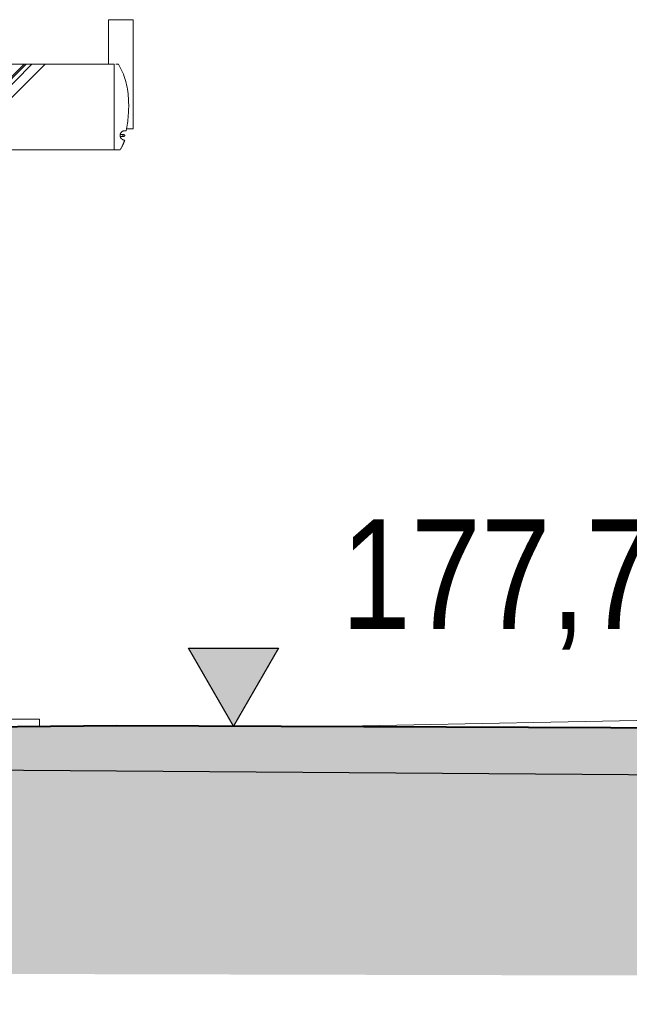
# Model space of a CAD drawing. Header units: metres. Extents: x 964 to 7125, y -212 to 9570.
# Tile 124 of 185: x 2099 to 2104, y 242 to 250. Entities that reach past the tile are written whole.
import ezdxf

# ---------------------------------------------------------------- set-up
doc = ezdxf.new("R2010")
doc.units = ezdxf.units.M
doc.linetypes.add('CIĄGłA', pattern=[0])
for name, color, linetype, lineweight in [('- AGP-1_OPISY', 7, 'Continuous', 13), ('a___wymiary', 9, 'Continuous', 18), ('AGP1_ELEWACJE', 7, 'Continuous', 15), ('BK_Beton', 2, 'Continuous', 15)]:
    doc.layers.add(name, color=color, linetype=linetype, lineweight=lineweight)
for name, color, linetype in [('1__logo', 7, 'Continuous'), ('TB_OBRYS1', 3, 'Continuous'), ('zz-odwodnienie', 5, 'Continuous')]:
    doc.layers.add(name, color=color, linetype=linetype)
doc.styles.get("Standard").update_dxf_attribs({"font": 'arial.ttf'})

# ---------------------------------------------------------------- blocks, each defined once
blk = doc.blocks.new('WIATA WIDOK PRZEKRÓJ TERENU 2')
at = {"layer": '1__logo', "color": 18, "lineweight": 5, "true_color": 0x000000}
for p, q in [((48319.9, 18620.3), (47743.1, 18044.2)), ((47746.7, 18029.9), (48337.4, 18620.3)), ((47761.7, 17998.9), (48383.5, 18620.3)), ((49073.5, 18620.3), (49093.1, 18620.3)), ((49073.5, 18620.3), (49093.1, 18620.3)), ((49073.5, 18620.3), (49093.1, 18620.3)), ((49073.5, 18620.3), (49093.1, 18620.3)), ((49093.1, 18620.3), (49102.6, 18604.5)), ((49093.1, 18620.3), (49102.6, 18604.5)), ((49093.1, 18620.3), (49093.1, 18620.3)), ((49093.1, 18620.3), (49102.6, 18604.5)), ((49093.1, 18620.3), (49102.6, 18604.5)), ((49093.1, 18620.3), (49093.1, 18620.3)), ((49102.6, 18604.5), (49111.5, 18588.4)), ((49102.6, 18604.5), (49111.5, 18588.4)), ((49102.6, 18604.5), (49111.5, 18588.4)), ((49102.6, 18604.5), (49111.5, 18588.4)), ((49111.5, 18588.4), (49119.8, 18572)), ((49111.5, 18588.4), (49119.8, 18572)), ((49111.5, 18588.4), (49119.8, 18572)), ((49111.5, 18588.4), (49119.8, 18572)), ((49119.8, 18572), (49127.3, 18555.3)), ((49119.8, 18572), (49127.3, 18555.3)), ((49119.8, 18572), (49127.3, 18555.3)), ((49119.8, 18572), (49127.3, 18555.3)), ((49127.3, 18555.3), (49134.3, 18538.4)), ((49127.3, 18555.3), (49134.3, 18538.4)), ((49127.3, 18555.3), (49134.3, 18538.4)), ((49127.3, 18555.3), (49134.3, 18538.4)), ((49134.3, 18538.4), (49140.7, 18521.2)), ((49134.3, 18538.4), (49140.7, 18521.2)), ((49134.3, 18538.4), (49140.7, 18521.2)), ((49134.3, 18538.4), (49140.7, 18521.2)), ((49140.7, 18521.2), (49146.5, 18503.9)), ((49140.7, 18521.2), (49146.5, 18503.9)), ((49140.7, 18521.2), (49146.5, 18503.9)), ((49140.7, 18521.2), (49146.5, 18503.9)), ((49146.5, 18503.9), (49151.7, 18486.4)), ((49146.5, 18503.9), (49151.7, 18486.4)), ((49146.5, 18503.9), (49151.7, 18486.4)), ((49146.5, 18503.9), (49151.7, 18486.4)), ((49151.7, 18486.4), (49156.5, 18468.7)), ((49151.7, 18486.4), (49156.5, 18468.7)), ((49151.7, 18486.4), (49156.5, 18468.7)), ((49151.7, 18486.4), (49156.5, 18468.7)), ((49156.5, 18468.7), (49160.6, 18451)), ((49156.5, 18468.7), (49160.6, 18451)), ((49156.5, 18468.7), (49160.6, 18451)), ((49156.5, 18468.7), (49160.6, 18451)), ((49160.6, 18451), (49164.3, 18433.1)), ((49160.6, 18451), (49164.3, 18433.1)), ((49160.6, 18451), (49164.3, 18433.1)), ((49160.6, 18451), (49164.3, 18433.1)), ((49164.3, 18433.1), (49167.5, 18415.1)), ((49164.3, 18433.1), (49167.5, 18415.1)), ((49164.3, 18433.1), (49167.5, 18415.1)), ((49164.3, 18433.1), (49167.5, 18415.1)), ((49167.5, 18415.1), (49170.2, 18397.1)), ((49167.5, 18415.1), (49170.2, 18397.1)), ((49167.5, 18415.1), (49170.2, 18397.1)), ((49167.5, 18415.1), (49170.2, 18397.1)), ((49170.2, 18397.1), (49172.5, 18379.1)), ((49170.2, 18397.1), (49172.5, 18379.1)), ((49170.2, 18397.1), (49172.5, 18379.1)), ((49170.2, 18397.1), (49172.5, 18379.1)), ((49172.5, 18379.1), (49174.3, 18361)), ((49172.5, 18379.1), (49174.3, 18361)), ((49172.5, 18379.1), (49174.3, 18361)), ((49172.5, 18379.1), (49174.3, 18361)), ((49174.3, 18361), (49175.7, 18343)), ((49174.3, 18361), (49175.7, 18343)), ((49174.3, 18361), (49175.7, 18343)), ((49174.3, 18361), (49175.7, 18343)), ((49175.7, 18343), (49176.8, 18325)), ((49175.7, 18343), (49176.8, 18325)), ((49175.7, 18343), (49176.8, 18325)), ((49175.7, 18343), (49176.8, 18325)), ((49176.8, 18325), (49177.4, 18307)), ((49176.8, 18325), (49177.4, 18307)), ((49176.8, 18325), (49177.4, 18307)), ((49176.8, 18325), (49177.4, 18307)), ((49177.3, 18253.9), (49176.6, 18236.5)), ((49177.3, 18253.9), (49176.6, 18236.5)), ((49177.3, 18253.9), (49176.6, 18236.5)), ((49177.3, 18253.9), (49176.6, 18236.5)), ((49177.6, 18271.5), (49177.3, 18253.9)), ((49177.6, 18271.5), (49177.3, 18253.9)), ((49177.6, 18271.5), (49177.3, 18253.9)), ((49177.6, 18271.5), (49177.3, 18253.9)), ((49177.4, 18307), (49177.7, 18289.2)), ((49177.4, 18307), (49177.7, 18289.2)), ((49177.4, 18307), (49177.7, 18289.2)), ((49177.4, 18307), (49177.7, 18289.2)), ((49177.7, 18289.2), (49177.6, 18271.5)), ((49177.7, 18289.2), (49177.6, 18271.5)), ((49177.7, 18289.2), (49177.6, 18271.5)), ((49177.7, 18289.2), (49177.6, 18271.5)), ((49171.4, 18168.9), (49169.5, 18152.6)), ((49171.4, 18168.9), (49169.5, 18152.6)), ((49171.4, 18168.9), (49169.5, 18152.6)), ((49171.4, 18168.9), (49169.5, 18152.6)), ((49173, 18185.4), (49171.4, 18168.9)), ((49173, 18185.4), (49171.4, 18168.9)), ((49173, 18185.4), (49171.4, 18168.9)), ((49173, 18185.4), (49171.4, 18168.9)), ((49174.5, 18202.2), (49173, 18185.4)), ((49174.5, 18202.2), (49173, 18185.4)), ((49174.5, 18202.2), (49173, 18185.4)), ((49174.5, 18202.2), (49173, 18185.4)), ((49175.7, 18219.3), (49174.5, 18202.2)), ((49175.7, 18219.3), (49174.5, 18202.2)), ((49175.7, 18219.3), (49174.5, 18202.2)), ((49175.7, 18219.3), (49174.5, 18202.2)), ((49176.6, 18236.5), (49175.7, 18219.3)), ((49176.6, 18236.5), (49175.7, 18219.3)), ((49176.6, 18236.5), (49175.7, 18219.3)), ((49176.6, 18236.5), (49175.7, 18219.3)), ((49160.2, 18090.8), (49157.6, 18076.2)), ((49160.2, 18090.8), (49157.6, 18076.2)), ((49160.2, 18090.8), (49157.6, 18076.2)), ((49160.2, 18090.8), (49157.6, 18076.2)), ((49162.7, 18105.7), (49160.2, 18090.8)), ((49162.7, 18105.7), (49160.2, 18090.8)), ((49162.7, 18105.7), (49160.2, 18090.8)), ((49162.7, 18105.7), (49160.2, 18090.8)), ((49165.2, 18121), (49162.7, 18105.7)), ((49165.2, 18121), (49162.7, 18105.7)), ((49165.2, 18121), (49162.7, 18105.7)), ((49165.2, 18121), (49162.7, 18105.7)), ((49167.4, 18136.6), (49165.2, 18121)), ((49167.4, 18136.6), (49165.2, 18121)), ((49167.4, 18136.6), (49165.2, 18121)), ((49167.4, 18136.6), (49165.2, 18121)), ((49169.5, 18152.6), (49167.4, 18136.6)), ((49169.5, 18152.6), (49167.4, 18136.6)), ((49169.5, 18152.6), (49167.4, 18136.6)), ((49169.5, 18152.6), (49167.4, 18136.6)), ((49107.3, 18043.7), (49107.3, 18029.4)), ((49137.8, 18043.7), (49107.3, 18043.7)), ((49107.3, 18043.7), (49107.3, 18029.4)), ((49137.8, 18043.7), (49107.3, 18043.7)), ((49107.3, 18043.7), (49107.3, 18029.4)), ((49137.8, 18043.7), (49107.3, 18043.7)), ((49107.3, 18043.7), (49107.3, 18029.4)), ((49137.8, 18043.7), (49107.3, 18043.7)), ((49107.4, 18041), (49107.3, 18039.1)), ((49107.4, 18041), (49107.3, 18039.1)), ((49107.4, 18041), (49107.3, 18039.1)), ((49107.4, 18041), (49107.3, 18039.1)), ((49107.3, 18039.1), (49107.3, 18037.3)), ((49107.3, 18039.1), (49107.3, 18037.3)), ((49107.3, 18039.1), (49107.3, 18037.3)), ((49107.3, 18039.1), (49107.3, 18037.3)), ((49107.3, 18037.3), (49107.3, 18035.3)), ((49107.3, 18037.3), (49107.3, 18035.3)), ((49107.3, 18037.3), (49107.3, 18035.3)), ((49107.3, 18037.3), (49107.3, 18035.3)), ((49107.3, 18035.3), (49107.4, 18033.4)), ((49107.3, 18035.3), (49107.4, 18033.4)), ((49107.3, 18035.3), (49107.4, 18033.4)), ((49107.3, 18035.3), (49107.4, 18033.4)), ((49107.3, 18029.4), (49137.8, 18029.4)), ((49107.3, 18029.4), (49137.8, 18029.4)), ((49107.3, 18029.4), (49137.8, 18029.4)), ((49107.3, 18029.4), (49137.8, 18029.4)), ((49107.7, 18042.9), (49107.4, 18041)), ((49107.7, 18042.9), (49107.4, 18041)), ((49107.7, 18042.9), (49107.4, 18041)), ((49107.7, 18042.9), (49107.4, 18041)), ((49107.4, 18033.4), (49107.7, 18031.6)), ((49107.4, 18033.4), (49107.7, 18031.6)), ((49107.4, 18033.4), (49107.7, 18031.6)), ((49107.4, 18033.4), (49107.7, 18031.6)), ((49108, 18044.7), (49107.7, 18042.9)), ((49108, 18044.7), (49107.7, 18042.9)), ((49108, 18044.7), (49107.7, 18042.9)), ((49108, 18044.7), (49107.7, 18042.9)), ((49107.7, 18031.6), (49108, 18029.8)), ((49107.7, 18031.6), (49108, 18029.8)), ((49107.7, 18031.6), (49108, 18029.8)), ((49107.7, 18031.6), (49108, 18029.8)), ((49108.4, 18046.5), (49108, 18044.7)), ((49108.4, 18046.5), (49108, 18044.7)), ((49108.4, 18046.5), (49108, 18044.7)), ((49108.4, 18046.5), (49108, 18044.7)), ((49108, 18029.8), (49108.4, 18028)), ((49108, 18029.8), (49108.4, 18028)), ((49108, 18029.8), (49108.4, 18028)), ((49108, 18029.8), (49108.4, 18028)), ((49108.8, 18048.3), (49108.4, 18046.5)), ((49108.8, 18048.3), (49108.4, 18046.5)), ((49108.8, 18048.3), (49108.4, 18046.5)), ((49108.8, 18048.3), (49108.4, 18046.5)), ((49108.4, 18028), (49108.8, 18026.2)), ((49108.4, 18028), (49108.8, 18026.2)), ((49108.4, 18028), (49108.8, 18026.2)), ((49108.4, 18028), (49108.8, 18026.2)), ((49109.4, 18050), (49108.8, 18048.3)), ((49109.4, 18050), (49108.8, 18048.3)), ((49109.4, 18050), (49108.8, 18048.3)), ((49109.4, 18050), (49108.8, 18048.3)), ((49108.8, 18026.2), (49109.4, 18024.5)), ((49108.8, 18026.2), (49109.4, 18024.5)), ((49108.8, 18026.2), (49109.4, 18024.5)), ((49108.8, 18026.2), (49109.4, 18024.5)), ((49110.1, 18051.7), (49109.4, 18050)), ((49110.1, 18051.7), (49109.4, 18050)), ((49110.1, 18051.7), (49109.4, 18050)), ((49110.1, 18051.7), (49109.4, 18050)), ((49109.4, 18024.5), (49110.1, 18022.7)), ((49109.4, 18024.5), (49110.1, 18022.7)), ((49109.4, 18024.5), (49110.1, 18022.7)), ((49109.4, 18024.5), (49110.1, 18022.7)), ((49110.8, 18053.4), (49110.1, 18051.7)), ((49110.8, 18053.4), (49110.1, 18051.7)), ((49110.8, 18053.4), (49110.1, 18051.7)), ((49110.8, 18053.4), (49110.1, 18051.7)), ((49110.1, 18022.7), (49110.8, 18021.1)), ((49110.1, 18022.7), (49110.8, 18021.1)), ((49110.1, 18022.7), (49110.8, 18021.1)), ((49110.1, 18022.7), (49110.8, 18021.1)), ((49111.6, 18055), (49110.8, 18053.4)), ((49111.6, 18055), (49110.8, 18053.4)), ((49111.6, 18055), (49110.8, 18053.4)), ((49111.6, 18055), (49110.8, 18053.4)), ((49110.8, 18021.1), (49111.6, 18019.5)), ((49110.8, 18021.1), (49111.6, 18019.5)), ((49110.8, 18021.1), (49111.6, 18019.5)), ((49110.8, 18021.1), (49111.6, 18019.5)), ((49112.4, 18056.6), (49111.6, 18055)), ((49112.4, 18056.6), (49111.6, 18055)), ((49112.4, 18056.6), (49111.6, 18055)), ((49112.4, 18056.6), (49111.6, 18055)), ((49111.6, 18019.5), (49112.4, 18017.9)), ((49111.6, 18019.5), (49112.4, 18017.9)), ((49111.6, 18019.5), (49112.4, 18017.9)), ((49111.6, 18019.5), (49112.4, 18017.9)), ((49113.4, 18058.1), (49112.4, 18056.6)), ((49113.4, 18058.1), (49112.4, 18056.6)), ((49113.4, 18058.1), (49112.4, 18056.6)), ((49113.4, 18058.1), (49112.4, 18056.6)), ((49112.4, 18017.9), (49113.4, 18016.3)), ((49112.4, 18017.9), (49113.4, 18016.3)), ((49112.4, 18017.9), (49113.4, 18016.3)), ((49112.4, 18017.9), (49113.4, 18016.3)), ((49114.3, 18059.6), (49113.4, 18058.1)), ((49114.3, 18059.6), (49113.4, 18058.1)), ((49114.3, 18059.6), (49113.4, 18058.1)), ((49114.3, 18059.6), (49113.4, 18058.1)), ((49113.4, 18016.3), (49114.3, 18014.9)), ((49113.4, 18016.3), (49114.3, 18014.9)), ((49113.4, 18016.3), (49114.3, 18014.9)), ((49113.4, 18016.3), (49114.3, 18014.9)), ((49115.4, 18061), (49114.3, 18059.6)), ((49115.4, 18061), (49114.3, 18059.6)), ((49115.4, 18061), (49114.3, 18059.6)), ((49115.4, 18061), (49114.3, 18059.6)), ((49114.3, 18014.9), (49115.4, 18013.4)), ((49114.3, 18014.9), (49115.4, 18013.4)), ((49114.3, 18014.9), (49115.4, 18013.4)), ((49114.3, 18014.9), (49115.4, 18013.4)), ((49116.5, 18062.4), (49115.4, 18061)), ((49116.5, 18062.4), (49115.4, 18061)), ((49116.5, 18062.4), (49115.4, 18061)), ((49116.5, 18062.4), (49115.4, 18061)), ((49115.4, 18013.4), (49116.5, 18012)), ((49115.4, 18013.4), (49116.5, 18012)), ((49115.4, 18013.4), (49116.5, 18012)), ((49115.4, 18013.4), (49116.5, 18012)), ((49117.7, 18063.8), (49116.5, 18062.4)), ((49117.7, 18063.8), (49116.5, 18062.4)), ((49117.7, 18063.8), (49116.5, 18062.4)), ((49117.7, 18063.8), (49116.5, 18062.4)), ((49116.5, 18012), (49117.7, 18010.7)), ((49116.5, 18012), (49117.7, 18010.7)), ((49116.5, 18012), (49117.7, 18010.7)), ((49116.5, 18012), (49117.7, 18010.7)), ((49119, 18065), (49117.7, 18063.8)), ((49119, 18065), (49117.7, 18063.8)), ((49119, 18065), (49117.7, 18063.8)), ((49119, 18065), (49117.7, 18063.8)), ((49117.7, 18010.7), (49119, 18009.4)), ((49117.7, 18010.7), (49119, 18009.4)), ((49117.7, 18010.7), (49119, 18009.4)), ((49117.7, 18010.7), (49119, 18009.4)), ((49120.2, 18066.3), (49119, 18065)), ((49120.2, 18066.3), (49119, 18065)), ((49120.2, 18066.3), (49119, 18065)), ((49120.2, 18066.3), (49119, 18065)), ((49119, 18009.4), (49120.2, 18008.2)), ((49119, 18009.4), (49120.2, 18008.2)), ((49119, 18009.4), (49120.2, 18008.2)), ((49119, 18009.4), (49120.2, 18008.2)), ((49121.6, 18067.4), (49120.2, 18066.3)), ((49121.6, 18067.4), (49120.2, 18066.3)), ((49121.6, 18067.4), (49120.2, 18066.3)), ((49121.6, 18067.4), (49120.2, 18066.3)), ((49120.2, 18008.2), (49121.6, 18007)), ((49120.2, 18008.2), (49121.6, 18007)), ((49120.2, 18008.2), (49121.6, 18007)), ((49120.2, 18008.2), (49121.6, 18007)), ((49123, 18068.5), (49121.6, 18067.4)), ((49123, 18068.5), (49121.6, 18067.4)), ((49123, 18068.5), (49121.6, 18067.4)), ((49123, 18068.5), (49121.6, 18067.4)), ((49121.6, 18007), (49123, 18005.9)), ((49121.6, 18007), (49123, 18005.9)), ((49121.6, 18007), (49123, 18005.9)), ((49121.6, 18007), (49123, 18005.9)), ((49124.4, 18069.6), (49123, 18068.5)), ((49124.4, 18069.6), (49123, 18068.5)), ((49124.4, 18069.6), (49123, 18068.5)), ((49124.4, 18069.6), (49123, 18068.5)), ((49123, 18005.9), (49124.4, 18004.9)), ((49123, 18005.9), (49124.4, 18004.9)), ((49123, 18005.9), (49124.4, 18004.9)), ((49123, 18005.9), (49124.4, 18004.9)), ((49126, 18070.5), (49124.4, 18069.6)), ((49126, 18070.5), (49124.4, 18069.6)), ((49126, 18070.5), (49124.4, 18069.6)), ((49126, 18070.5), (49124.4, 18069.6)), ((49124.4, 18004.9), (49126, 18003.9)), ((49124.4, 18004.9), (49126, 18003.9)), ((49124.4, 18004.9), (49126, 18003.9)), ((49124.4, 18004.9), (49126, 18003.9)), ((49127.5, 18071.4), (49126, 18070.5)), ((49127.5, 18071.4), (49126, 18070.5)), ((49127.5, 18071.4), (49126, 18070.5)), ((49127.5, 18071.4), (49126, 18070.5)), ((49126, 18003.9), (49127.5, 18003)), ((49126, 18003.9), (49127.5, 18003)), ((49126, 18003.9), (49127.5, 18003)), ((49126, 18003.9), (49127.5, 18003)), ((49129.1, 18072.3), (49127.5, 18071.4)), ((49129.1, 18072.3), (49127.5, 18071.4)), ((49129.1, 18072.3), (49127.5, 18071.4)), ((49129.1, 18072.3), (49127.5, 18071.4)), ((49127.5, 18003), (49129.1, 18002.1)), ((49127.5, 18003), (49129.1, 18002.1)), ((49127.5, 18003), (49129.1, 18002.1)), ((49127.5, 18003), (49129.1, 18002.1)), ((49130.8, 18073), (49129.1, 18072.3)), ((49130.8, 18073), (49129.1, 18072.3)), ((49130.8, 18073), (49129.1, 18072.3)), ((49130.8, 18073), (49129.1, 18072.3)), ((49129.1, 18002.1), (49130.8, 18001.4)), ((49129.1, 18002.1), (49130.8, 18001.4)), ((49129.1, 18002.1), (49130.8, 18001.4)), ((49129.1, 18002.1), (49130.8, 18001.4)), ((49130.8, 18038), (49130.7, 18037.3)), ((49130.8, 18038), (49130.7, 18037.3)), ((49130.8, 18038), (49130.7, 18037.3)), ((49130.8, 18038), (49130.7, 18037.3)), ((49130.7, 18037.3), (49130.7, 18036.5)), ((49130.7, 18037.3), (49130.7, 18036.5)), ((49130.7, 18037.3), (49130.7, 18036.5)), ((49130.7, 18037.3), (49130.7, 18036.5)), ((49130.7, 18036.5), (49130.7, 18035.8)), ((49130.7, 18036.5), (49130.7, 18035.8)), ((49130.7, 18036.5), (49130.7, 18035.8)), ((49130.7, 18036.5), (49130.7, 18035.8)), ((49130.7, 18035.8), (49130.8, 18035.1)), ((49130.7, 18035.8), (49130.8, 18035.1)), ((49130.7, 18035.8), (49130.8, 18035.1)), ((49130.7, 18035.8), (49130.8, 18035.1)), ((49132.4, 18073.7), (49130.8, 18073)), ((49132.4, 18073.7), (49130.8, 18073)), ((49132.4, 18073.7), (49130.8, 18073)), ((49132.4, 18073.7), (49130.8, 18073)), ((49131, 18038.7), (49130.8, 18038)), ((49131, 18038.7), (49130.8, 18038)), ((49131, 18038.7), (49130.8, 18038)), ((49131, 18038.7), (49130.8, 18038)), ((49130.8, 18035.1), (49131, 18034.4)), ((49130.8, 18035.1), (49131, 18034.4)), ((49130.8, 18035.1), (49131, 18034.4)), ((49130.8, 18035.1), (49131, 18034.4)), ((49130.8, 18001.4), (49132.4, 18000.7)), ((49130.8, 18001.4), (49132.4, 18000.7)), ((49130.8, 18001.4), (49132.4, 18000.7)), ((49130.8, 18001.4), (49132.4, 18000.7)), ((49131.2, 18039.3), (49131, 18038.7)), ((49131.2, 18039.3), (49131, 18038.7)), ((49131.2, 18039.3), (49131, 18038.7)), ((49131.2, 18039.3), (49131, 18038.7)), ((49131, 18034.4), (49131.2, 18033.8)), ((49131, 18034.4), (49131.2, 18033.8)), ((49131, 18034.4), (49131.2, 18033.8)), ((49131, 18034.4), (49131.2, 18033.8)), ((49131.5, 18039.9), (49131.2, 18039.3)), ((49131.5, 18039.9), (49131.2, 18039.3)), ((49131.5, 18039.9), (49131.2, 18039.3)), ((49131.5, 18039.9), (49131.2, 18039.3)), ((49131.2, 18033.8), (49131.5, 18033.2)), ((49131.2, 18033.8), (49131.5, 18033.2)), ((49131.2, 18033.8), (49131.5, 18033.2)), ((49131.2, 18033.8), (49131.5, 18033.2)), ((49131.8, 18040.5), (49131.5, 18039.9)), ((49131.8, 18040.5), (49131.5, 18039.9)), ((49131.8, 18040.5), (49131.5, 18039.9)), ((49131.8, 18040.5), (49131.5, 18039.9)), ((49131.5, 18033.2), (49131.8, 18032.6)), ((49131.5, 18033.2), (49131.8, 18032.6)), ((49131.5, 18033.2), (49131.8, 18032.6)), ((49131.5, 18033.2), (49131.8, 18032.6)), ((49132.3, 18041.1), (49131.8, 18040.5)), ((49132.3, 18041.1), (49131.8, 18040.5)), ((49132.3, 18041.1), (49131.8, 18040.5)), ((49132.3, 18041.1), (49131.8, 18040.5)), ((49131.8, 18032.6), (49132.3, 18032)), ((49131.8, 18032.6), (49132.3, 18032)), ((49131.8, 18032.6), (49132.3, 18032)), ((49131.8, 18032.6), (49132.3, 18032)), ((49132.7, 18041.6), (49132.3, 18041.1)), ((49132.7, 18041.6), (49132.3, 18041.1)), ((49132.7, 18041.6), (49132.3, 18041.1)), ((49132.7, 18041.6), (49132.3, 18041.1)), ((49132.3, 18032), (49132.7, 18031.5)), ((49132.3, 18032), (49132.7, 18031.5)), ((49132.3, 18032), (49132.7, 18031.5)), ((49132.3, 18032), (49132.7, 18031.5)), ((49134.1, 18074.3), (49132.4, 18073.7)), ((49134.1, 18074.3), (49132.4, 18073.7)), ((49134.1, 18074.3), (49132.4, 18073.7)), ((49134.1, 18074.3), (49132.4, 18073.7)), ((49132.4, 18000.7), (49134.1, 18000.1)), ((49132.4, 18000.7), (49134.1, 18000.1)), ((49132.4, 18000.7), (49134.1, 18000.1)), ((49132.4, 18000.7), (49134.1, 18000.1)), ((49133.3, 18042.1), (49132.7, 18041.6)), ((49133.3, 18042.1), (49132.7, 18041.6)), ((49133.3, 18042.1), (49132.7, 18041.6)), ((49133.3, 18042.1), (49132.7, 18041.6)), ((49132.7, 18031.5), (49133.3, 18031.1)), ((49132.7, 18031.5), (49133.3, 18031.1)), ((49132.7, 18031.5), (49133.3, 18031.1)), ((49132.7, 18031.5), (49133.3, 18031.1)), ((49133.8, 18042.5), (49133.3, 18042.1)), ((49133.8, 18042.5), (49133.3, 18042.1)), ((49133.8, 18042.5), (49133.3, 18042.1)), ((49133.8, 18042.5), (49133.3, 18042.1)), ((49133.3, 18031.1), (49133.8, 18030.6)), ((49133.3, 18031.1), (49133.8, 18030.6)), ((49133.3, 18031.1), (49133.8, 18030.6)), ((49133.3, 18031.1), (49133.8, 18030.6)), ((49134.4, 18042.8), (49133.8, 18042.5)), ((49134.4, 18042.8), (49133.8, 18042.5)), ((49134.4, 18042.8), (49133.8, 18042.5)), ((49134.4, 18042.8), (49133.8, 18042.5)), ((49133.8, 18030.6), (49134.4, 18030.3)), ((49133.8, 18030.6), (49134.4, 18030.3)), ((49133.8, 18030.6), (49134.4, 18030.3)), ((49133.8, 18030.6), (49134.4, 18030.3)), ((49135.9, 18074.8), (49134.1, 18074.3)), ((49135.9, 18074.8), (49134.1, 18074.3)), ((49135.9, 18074.8), (49134.1, 18074.3)), ((49135.9, 18074.8), (49134.1, 18074.3)), ((49134.1, 18000.1), (49135.9, 17999.6)), ((49134.1, 18000.1), (49135.9, 17999.6)), ((49134.1, 18000.1), (49135.9, 17999.6)), ((49134.1, 18000.1), (49135.9, 17999.6)), ((49135, 18043.1), (49134.4, 18042.8)), ((49135, 18043.1), (49134.4, 18042.8)), ((49135, 18043.1), (49134.4, 18042.8)), ((49135, 18043.1), (49134.4, 18042.8)), ((49134.4, 18030.3), (49135, 18030)), ((49134.4, 18030.3), (49135, 18030)), ((49134.4, 18030.3), (49135, 18030)), ((49134.4, 18030.3), (49135, 18030)), ((49135.7, 18043.3), (49135, 18043.1)), ((49135.7, 18043.3), (49135, 18043.1)), ((49135.7, 18043.3), (49135, 18043.1)), ((49135.7, 18043.3), (49135, 18043.1)), ((49135, 18030), (49135.7, 18029.8)), ((49135, 18030), (49135.7, 18029.8)), ((49135, 18030), (49135.7, 18029.8)), ((49135, 18030), (49135.7, 18029.8)), ((49136.4, 18043.5), (49135.7, 18043.3)), ((49136.4, 18043.5), (49135.7, 18043.3)), ((49136.4, 18043.5), (49135.7, 18043.3)), ((49136.4, 18043.5), (49135.7, 18043.3)), ((49135.7, 18029.8), (49136.4, 18029.6)), ((49135.7, 18029.8), (49136.4, 18029.6)), ((49135.7, 18029.8), (49136.4, 18029.6)), ((49135.7, 18029.8), (49136.4, 18029.6)), ((49137.7, 18075.3), (49135.9, 18074.8)), ((49137.7, 18075.3), (49135.9, 18074.8)), ((49137.7, 18075.3), (49135.9, 18074.8)), ((49137.7, 18075.3), (49135.9, 18074.8)), ((49135.9, 17999.6), (49137.7, 17999.1)), ((49135.9, 17999.6), (49137.7, 17999.1)), ((49135.9, 17999.6), (49137.7, 17999.1)), ((49135.9, 17999.6), (49137.7, 17999.1)), ((49137.1, 18043.6), (49136.4, 18043.5)), ((49137.1, 18043.6), (49136.4, 18043.5)), ((49137.1, 18043.6), (49136.4, 18043.5)), ((49137.1, 18043.6), (49136.4, 18043.5)), ((49136.4, 18029.6), (49137.1, 18029.4)), ((49136.4, 18029.6), (49137.1, 18029.4)), ((49136.4, 18029.6), (49137.1, 18029.4)), ((49136.4, 18029.6), (49137.1, 18029.4)), ((49137.8, 18043.7), (49137.1, 18043.6)), ((49137.8, 18043.7), (49137.1, 18043.6)), ((49137.8, 18043.7), (49137.1, 18043.6)), ((49137.8, 18043.7), (49137.1, 18043.6)), ((49137.1, 18029.4), (49137.8, 18029.4)), ((49137.1, 18029.4), (49137.8, 18029.4)), ((49137.1, 18029.4), (49137.8, 18029.4)), ((49137.1, 18029.4), (49137.8, 18029.4)), ((49139.5, 18075.6), (49137.7, 18075.3)), ((49139.5, 18075.6), (49137.7, 18075.3)), ((49139.5, 18075.6), (49137.7, 18075.3)), ((49139.5, 18075.6), (49137.7, 18075.3)), ((49137.7, 17999.1), (49139.5, 17998.7)), ((49137.7, 17999.1), (49139.5, 17998.7)), ((49137.7, 17999.1), (49139.5, 17998.7)), ((49137.7, 17999.1), (49139.5, 17998.7)), ((49137.8, 18043.7), (49137.8, 18043.7)), ((49137.8, 18043.7), (49137.8, 18043.7)), ((49138.5, 18043.6), (49137.8, 18043.7)), ((49138.5, 18043.6), (49137.8, 18043.7)), ((49137.8, 18043.7), (49137.8, 18043.7)), ((49137.8, 18043.7), (49137.8, 18043.7)), ((49138.5, 18043.6), (49137.8, 18043.7)), ((49138.5, 18043.6), (49137.8, 18043.7)), ((49137.8, 18029.4), (49137.8, 18029.4)), ((49137.8, 18029.4), (49138.5, 18029.4)), ((49137.8, 18029.4), (49138.5, 18029.4)), ((49137.8, 18029.4), (49137.8, 18029.4)), ((49137.8, 18029.4), (49138.5, 18029.4)), ((49137.8, 18029.4), (49138.5, 18029.4)), ((49139.2, 18043.5), (49138.5, 18043.6)), ((49139.2, 18043.5), (49138.5, 18043.6)), ((49139.2, 18043.5), (49138.5, 18043.6)), ((49139.2, 18043.5), (49138.5, 18043.6)), ((49138.5, 18029.4), (49139.2, 18029.6)), ((49138.5, 18029.4), (49139.2, 18029.6)), ((49138.5, 18029.4), (49139.2, 18029.6)), ((49138.5, 18029.4), (49139.2, 18029.6)), ((49139.9, 18043.3), (49139.2, 18043.5)), ((49139.9, 18043.3), (49139.2, 18043.5)), ((49139.9, 18043.3), (49139.2, 18043.5)), ((49139.9, 18043.3), (49139.2, 18043.5)), ((49139.2, 18029.6), (49139.9, 18029.8)), ((49139.2, 18029.6), (49139.9, 18029.8)), ((49139.2, 18029.6), (49139.9, 18029.8)), ((49139.2, 18029.6), (49139.9, 18029.8)), ((49141.3, 18075.9), (49139.5, 18075.6)), ((49141.3, 18075.9), (49139.5, 18075.6)), ((49141.3, 18075.9), (49139.5, 18075.6)), ((49141.3, 18075.9), (49139.5, 18075.6)), ((49139.5, 17998.7), (49141.3, 17998.5)), ((49139.5, 17998.7), (49141.3, 17998.5)), ((49139.5, 17998.7), (49141.3, 17998.5)), ((49139.5, 17998.7), (49141.3, 17998.5)), ((49140.6, 18043.1), (49139.9, 18043.3)), ((49140.6, 18043.1), (49139.9, 18043.3)), ((49140.6, 18043.1), (49139.9, 18043.3)), ((49140.6, 18043.1), (49139.9, 18043.3)), ((49139.9, 18029.8), (49140.6, 18030)), ((49139.9, 18029.8), (49140.6, 18030)), ((49139.9, 18029.8), (49140.6, 18030)), ((49139.9, 18029.8), (49140.6, 18030)), ((49141.2, 18042.8), (49140.6, 18043.1)), ((49141.2, 18042.8), (49140.6, 18043.1)), ((49141.2, 18042.8), (49140.6, 18043.1)), ((49141.2, 18042.8), (49140.6, 18043.1)), ((49140.6, 18030), (49141.2, 18030.3)), ((49140.6, 18030), (49141.2, 18030.3)), ((49140.6, 18030), (49141.2, 18030.3)), ((49140.6, 18030), (49141.2, 18030.3)), ((49141.8, 18042.5), (49141.2, 18042.8)), ((49141.8, 18042.5), (49141.2, 18042.8)), ((49141.8, 18042.5), (49141.2, 18042.8)), ((49141.8, 18042.5), (49141.2, 18042.8)), ((49141.2, 18030.3), (49141.8, 18030.6)), ((49141.2, 18030.3), (49141.8, 18030.6)), ((49141.2, 18030.3), (49141.8, 18030.6)), ((49141.2, 18030.3), (49141.8, 18030.6)), ((49143.2, 18076.1), (49141.3, 18075.9)), ((49143.2, 18076.1), (49141.3, 18075.9)), ((49143.2, 18076.1), (49141.3, 18075.9)), ((49143.2, 18076.1), (49141.3, 18075.9)), ((49141.3, 17998.5), (49143.2, 17998.3)), ((49141.3, 17998.5), (49143.2, 17998.3)), ((49141.3, 17998.5), (49143.2, 17998.3)), ((49141.3, 17998.5), (49143.2, 17998.3)), ((49142.3, 18042.1), (49141.8, 18042.5)), ((49142.3, 18042.1), (49141.8, 18042.5)), ((49142.3, 18042.1), (49141.8, 18042.5)), ((49142.3, 18042.1), (49141.8, 18042.5)), ((49141.8, 18030.6), (49142.3, 18031.1)), ((49141.8, 18030.6), (49142.3, 18031.1)), ((49141.8, 18030.6), (49142.3, 18031.1)), ((49141.8, 18030.6), (49142.3, 18031.1)), ((49142.8, 18041.6), (49142.3, 18042.1)), ((49142.8, 18041.6), (49142.3, 18042.1)), ((49142.8, 18041.6), (49142.3, 18042.1)), ((49142.8, 18041.6), (49142.3, 18042.1)), ((49142.3, 18031.1), (49142.8, 18031.5)), ((49142.3, 18031.1), (49142.8, 18031.5)), ((49142.3, 18031.1), (49142.8, 18031.5)), ((49142.3, 18031.1), (49142.8, 18031.5)), ((49143.3, 18041.1), (49142.8, 18041.6)), ((49143.3, 18041.1), (49142.8, 18041.6)), ((49143.3, 18041.1), (49142.8, 18041.6)), ((49143.3, 18041.1), (49142.8, 18041.6)), ((49142.8, 18031.5), (49143.3, 18032)), ((49142.8, 18031.5), (49143.3, 18032)), ((49142.8, 18031.5), (49143.3, 18032)), ((49142.8, 18031.5), (49143.3, 18032)), ((49146.2, 18076.2), (49143.2, 18076.2)), ((49146.2, 18076.2), (49143.2, 18076.2)), ((49143.2, 18076.2), (49143.2, 18076.2)), ((49143.2, 18076.2), (49143.2, 18076.1)), ((49143.2, 18076.2), (49143.2, 18076.1)), ((49146.2, 18076.2), (49143.2, 18076.2)), ((49146.2, 18076.2), (49143.2, 18076.2)), ((49143.2, 18076.2), (49143.2, 18076.2)), ((49143.2, 18076.2), (49143.2, 18076.1)), ((49143.2, 18076.2), (49143.2, 18076.1)), ((49143.2, 17998.3), (49143.2, 17998.3)), ((49143.2, 17998.3), (49144.9, 17998.3)), ((49143.2, 17998.3), (49144.9, 17998.3)), ((49143.2, 17998.3), (49143.2, 17998.3)), ((49143.2, 17998.3), (49144.9, 17998.3)), ((49143.2, 17998.3), (49144.9, 17998.3)), ((49143.2, 17998.3), (49143.2, 17998.3)), ((49143.2, 17998.3), (49144.9, 17998.3)), ((49143.2, 17998.3), (49144.9, 17998.3)), ((49143.2, 17998.3), (49143.2, 17998.3)), ((49143.2, 17998.3), (49144.9, 17998.3)), ((49143.2, 17998.3), (49144.9, 17998.3)), ((49143.7, 18040.5), (49143.3, 18041.1)), ((49143.7, 18040.5), (49143.3, 18041.1)), ((49143.7, 18040.5), (49143.3, 18041.1)), ((49143.7, 18040.5), (49143.3, 18041.1)), ((49143.3, 18032), (49143.7, 18032.6)), ((49143.3, 18032), (49143.7, 18032.6)), ((49143.3, 18032), (49143.7, 18032.6)), ((49143.3, 18032), (49143.7, 18032.6)), ((49144, 18039.9), (49143.7, 18040.5)), ((49144, 18039.9), (49143.7, 18040.5)), ((49144, 18039.9), (49143.7, 18040.5)), ((49144, 18039.9), (49143.7, 18040.5)), ((49143.7, 18032.6), (49144, 18033.2)), ((49143.7, 18032.6), (49144, 18033.2)), ((49143.7, 18032.6), (49144, 18033.2)), ((49143.7, 18032.6), (49144, 18033.2)), ((49144.9, 17998.3), (49143.9, 17995.4)), ((49144.9, 17998.3), (49143.9, 17995.4)), ((49144.9, 17998.3), (49143.9, 17995.4)), ((49144.9, 17998.3), (49143.9, 17995.4)), ((49144.9, 17998.3), (49143.9, 17995.4)), ((49144.9, 17998.3), (49143.9, 17995.4)), ((49144.9, 17998.3), (49143.9, 17995.4)), ((49144.9, 17998.3), (49143.9, 17995.4)), ((49144.3, 18039.3), (49144, 18039.9)), ((49144.3, 18039.3), (49144, 18039.9)), ((49144.3, 18039.3), (49144, 18039.9)), ((49144.3, 18039.3), (49144, 18039.9)), ((49144, 18033.2), (49144.3, 18033.8)), ((49144, 18033.2), (49144.3, 18033.8)), ((49144, 18033.2), (49144.3, 18033.8)), ((49144, 18033.2), (49144.3, 18033.8)), ((49144.6, 18038.7), (49144.3, 18039.3)), ((49144.6, 18038.7), (49144.3, 18039.3)), ((49144.6, 18038.7), (49144.3, 18039.3)), ((49144.6, 18038.7), (49144.3, 18039.3)), ((49144.3, 18033.8), (49144.6, 18034.4)), ((49144.3, 18033.8), (49144.6, 18034.4)), ((49144.3, 18033.8), (49144.6, 18034.4)), ((49144.3, 18033.8), (49144.6, 18034.4)), ((49144.8, 18038), (49144.6, 18038.7)), ((49144.8, 18038), (49144.6, 18038.7)), ((49144.8, 18038), (49144.6, 18038.7)), ((49144.8, 18038), (49144.6, 18038.7)), ((49144.6, 18034.4), (49144.8, 18035.1)), ((49144.6, 18034.4), (49144.8, 18035.1)), ((49144.6, 18034.4), (49144.8, 18035.1)), ((49144.6, 18034.4), (49144.8, 18035.1)), ((49144.9, 18037.3), (49144.8, 18038)), ((49144.9, 18037.3), (49144.8, 18038)), ((49144.9, 18037.3), (49144.8, 18038)), ((49144.9, 18037.3), (49144.8, 18038)), ((49144.8, 18035.1), (49144.9, 18035.8)), ((49144.8, 18035.1), (49144.9, 18035.8)), ((49144.8, 18035.1), (49144.9, 18035.8)), ((49144.8, 18035.1), (49144.9, 18035.8)), ((49144.9, 18036.5), (49144.9, 18037.3)), ((49144.9, 18036.5), (49144.9, 18037.3)), ((49144.9, 18036.5), (49144.9, 18037.3)), ((49144.9, 18036.5), (49144.9, 18037.3)), ((49144.9, 18035.8), (49144.9, 18036.5)), ((49144.9, 18035.8), (49144.9, 18036.5)), ((49144.9, 18035.8), (49144.9, 18036.5)), ((49144.9, 18035.8), (49144.9, 18036.5)), ((49157.6, 18076.2), (49146.2, 18076.2)), ((49157.6, 18076.2), (49146.2, 18076.2)), ((49157.6, 18076.2), (49146.2, 18076.2)), ((49157.6, 18076.2), (49146.2, 18076.2)), ((49106.5, 17920.3), (49060.7, 17920.3)), ((49106.5, 17920.3), (49060.7, 17920.3)), ((49106.5, 17920.3), (49104.1, 17920.3)), ((49106.5, 17920.3), (49104.1, 17920.3)), ((49106.5, 17920.3), (49104.1, 17920.3)), ((49106.5, 17920.3), (49104.1, 17920.3)), ((49109.4, 17924.9), (49106.5, 17920.3)), ((49109.4, 17924.9), (49106.5, 17920.3)), ((49109.4, 17924.9), (49106.5, 17920.3)), ((49109.4, 17924.9), (49106.5, 17920.3)), ((49109.4, 17924.9), (49106.5, 17920.3)), ((49109.4, 17924.9), (49106.5, 17920.3)), ((49109.4, 17924.9), (49106.5, 17920.3)), ((49109.4, 17924.9), (49106.5, 17920.3)), ((49112.2, 17929.4), (49109.4, 17924.9)), ((49112.2, 17929.4), (49109.4, 17924.9)), ((49112.2, 17929.4), (49109.4, 17924.9)), ((49112.2, 17929.4), (49109.4, 17924.9)), ((49112.2, 17929.4), (49109.4, 17924.9)), ((49112.2, 17929.4), (49109.4, 17924.9)), ((49112.2, 17929.4), (49109.4, 17924.9)), ((49112.2, 17929.4), (49109.4, 17924.9)), ((49114.9, 17933.9), (49112.2, 17929.4)), ((49114.9, 17933.9), (49112.2, 17929.4)), ((49114.9, 17933.9), (49112.2, 17929.4)), ((49114.9, 17933.9), (49112.2, 17929.4)), ((49114.9, 17933.9), (49112.2, 17929.4)), ((49114.9, 17933.9), (49112.2, 17929.4)), ((49114.9, 17933.9), (49112.2, 17929.4)), ((49114.9, 17933.9), (49112.2, 17929.4)), ((49117.6, 17938.4), (49114.9, 17933.9)), ((49117.6, 17938.4), (49114.9, 17933.9)), ((49117.6, 17938.4), (49114.9, 17933.9)), ((49117.6, 17938.4), (49114.9, 17933.9)), ((49117.6, 17938.4), (49114.9, 17933.9)), ((49117.6, 17938.4), (49114.9, 17933.9)), ((49117.6, 17938.4), (49114.9, 17933.9)), ((49117.6, 17938.4), (49114.9, 17933.9)), ((49120.2, 17942.9), (49117.6, 17938.4)), ((49120.2, 17942.9), (49117.6, 17938.4)), ((49120.2, 17942.9), (49117.6, 17938.4)), ((49120.2, 17942.9), (49117.6, 17938.4)), ((49120.2, 17942.9), (49117.6, 17938.4)), ((49120.2, 17942.9), (49117.6, 17938.4)), ((49120.2, 17942.9), (49117.6, 17938.4)), ((49120.2, 17942.9), (49117.6, 17938.4)), ((49122.8, 17947.5), (49120.2, 17942.9)), ((49122.8, 17947.5), (49120.2, 17942.9)), ((49122.8, 17947.5), (49120.2, 17942.9)), ((49122.8, 17947.5), (49120.2, 17942.9)), ((49122.8, 17947.5), (49120.2, 17942.9)), ((49122.8, 17947.5), (49120.2, 17942.9)), ((49122.8, 17947.5), (49120.2, 17942.9)), ((49122.8, 17947.5), (49120.2, 17942.9)), ((49125.3, 17952), (49122.8, 17947.5)), ((49125.3, 17952), (49122.8, 17947.5)), ((49125.3, 17952), (49122.8, 17947.5)), ((49125.3, 17952), (49122.8, 17947.5)), ((49125.3, 17952), (49122.8, 17947.5)), ((49125.3, 17952), (49122.8, 17947.5)), ((49125.3, 17952), (49122.8, 17947.5)), ((49125.3, 17952), (49122.8, 17947.5)), ((49127.7, 17956.7), (49125.3, 17952)), ((49127.7, 17956.7), (49125.3, 17952)), ((49127.7, 17956.7), (49125.3, 17952)), ((49127.7, 17956.7), (49125.3, 17952)), ((49127.7, 17956.7), (49125.3, 17952)), ((49127.7, 17956.7), (49125.3, 17952)), ((49127.7, 17956.7), (49125.3, 17952)), ((49127.7, 17956.7), (49125.3, 17952)), ((49128.9, 17959), (49127.7, 17956.7)), ((49128.9, 17959), (49127.7, 17956.7)), ((49128.9, 17959), (49127.7, 17956.7)), ((49128.9, 17959), (49127.7, 17956.7)), ((49128.9, 17959), (49127.7, 17956.7)), ((49128.9, 17959), (49127.7, 17956.7)), ((49128.9, 17959), (49127.7, 17956.7)), ((49128.9, 17959), (49127.7, 17956.7)), ((49130.1, 17961.4), (49128.9, 17959)), ((49130.1, 17961.4), (49128.9, 17959)), ((49130.1, 17961.4), (49128.9, 17959)), ((49130.1, 17961.4), (49128.9, 17959)), ((49130.1, 17961.4), (49128.9, 17959)), ((49130.1, 17961.4), (49128.9, 17959)), ((49130.1, 17961.4), (49128.9, 17959)), ((49130.1, 17961.4), (49128.9, 17959)), ((49131.2, 17963.8), (49130.1, 17961.4)), ((49131.2, 17963.8), (49130.1, 17961.4)), ((49131.2, 17963.8), (49130.1, 17961.4)), ((49131.2, 17963.8), (49130.1, 17961.4)), ((49131.2, 17963.8), (49130.1, 17961.4)), ((49131.2, 17963.8), (49130.1, 17961.4)), ((49131.2, 17963.8), (49130.1, 17961.4)), ((49131.2, 17963.8), (49130.1, 17961.4)), ((49132.4, 17966.2), (49131.2, 17963.8)), ((49132.4, 17966.2), (49131.2, 17963.8)), ((49132.4, 17966.2), (49131.2, 17963.8)), ((49132.4, 17966.2), (49131.2, 17963.8)), ((49132.4, 17966.2), (49131.2, 17963.8)), ((49132.4, 17966.2), (49131.2, 17963.8)), ((49132.4, 17966.2), (49131.2, 17963.8)), ((49132.4, 17966.2), (49131.2, 17963.8)), ((49133.5, 17968.7), (49132.4, 17966.2)), ((49133.5, 17968.7), (49132.4, 17966.2)), ((49133.5, 17968.7), (49132.4, 17966.2)), ((49133.5, 17968.7), (49132.4, 17966.2)), ((49133.5, 17968.7), (49132.4, 17966.2)), ((49133.5, 17968.7), (49132.4, 17966.2)), ((49133.5, 17968.7), (49132.4, 17966.2)), ((49133.5, 17968.7), (49132.4, 17966.2)), ((49134.6, 17971.2), (49133.5, 17968.7)), ((49134.6, 17971.2), (49133.5, 17968.7)), ((49134.6, 17971.2), (49133.5, 17968.7)), ((49134.6, 17971.2), (49133.5, 17968.7)), ((49134.6, 17971.2), (49133.5, 17968.7)), ((49134.6, 17971.2), (49133.5, 17968.7)), ((49134.6, 17971.2), (49133.5, 17968.7)), ((49134.6, 17971.2), (49133.5, 17968.7)), ((49135.7, 17973.7), (49134.6, 17971.2)), ((49135.7, 17973.7), (49134.6, 17971.2)), ((49135.7, 17973.7), (49134.6, 17971.2)), ((49135.7, 17973.7), (49134.6, 17971.2)), ((49135.7, 17973.7), (49134.6, 17971.2)), ((49135.7, 17973.7), (49134.6, 17971.2)), ((49135.7, 17973.7), (49134.6, 17971.2)), ((49135.7, 17973.7), (49134.6, 17971.2)), ((49136.8, 17976.2), (49135.7, 17973.7)), ((49136.8, 17976.2), (49135.7, 17973.7)), ((49136.8, 17976.2), (49135.7, 17973.7)), ((49136.8, 17976.2), (49135.7, 17973.7)), ((49136.8, 17976.2), (49135.7, 17973.7)), ((49136.8, 17976.2), (49135.7, 17973.7)), ((49136.8, 17976.2), (49135.7, 17973.7)), ((49136.8, 17976.2), (49135.7, 17973.7)), ((49137.9, 17978.8), (49136.8, 17976.2)), ((49137.9, 17978.8), (49136.8, 17976.2)), ((49137.9, 17978.8), (49136.8, 17976.2)), ((49137.9, 17978.8), (49136.8, 17976.2)), ((49137.9, 17978.8), (49136.8, 17976.2)), ((49137.9, 17978.8), (49136.8, 17976.2)), ((49137.9, 17978.8), (49136.8, 17976.2)), ((49137.9, 17978.8), (49136.8, 17976.2)), ((49138.9, 17981.5), (49137.9, 17978.8)), ((49138.9, 17981.5), (49137.9, 17978.8)), ((49138.9, 17981.5), (49137.9, 17978.8)), ((49138.9, 17981.5), (49137.9, 17978.8)), ((49138.9, 17981.5), (49137.9, 17978.8)), ((49138.9, 17981.5), (49137.9, 17978.8)), ((49138.9, 17981.5), (49137.9, 17978.8)), ((49138.9, 17981.5), (49137.9, 17978.8)), ((49140, 17984.1), (49138.9, 17981.5)), ((49140, 17984.1), (49138.9, 17981.5)), ((49140, 17984.1), (49138.9, 17981.5)), ((49140, 17984.1), (49138.9, 17981.5)), ((49140, 17984.1), (49138.9, 17981.5)), ((49140, 17984.1), (49138.9, 17981.5)), ((49140, 17984.1), (49138.9, 17981.5)), ((49140, 17984.1), (49138.9, 17981.5)), ((49141, 17986.9), (49140, 17984.1)), ((49141, 17986.9), (49140, 17984.1)), ((49141, 17986.9), (49140, 17984.1)), ((49141, 17986.9), (49140, 17984.1)), ((49141, 17986.9), (49140, 17984.1)), ((49141, 17986.9), (49140, 17984.1)), ((49141, 17986.9), (49140, 17984.1)), ((49141, 17986.9), (49140, 17984.1)), ((49142, 17989.7), (49141, 17986.9)), ((49142, 17989.7), (49141, 17986.9)), ((49142, 17989.7), (49141, 17986.9)), ((49142, 17989.7), (49141, 17986.9)), ((49142, 17989.7), (49141, 17986.9)), ((49142, 17989.7), (49141, 17986.9)), ((49142, 17989.7), (49141, 17986.9)), ((49142, 17989.7), (49141, 17986.9)), ((49143, 17992.5), (49142, 17989.7)), ((49143, 17992.5), (49142, 17989.7)), ((49143, 17992.5), (49142, 17989.7)), ((49143, 17992.5), (49142, 17989.7)), ((49143, 17992.5), (49142, 17989.7)), ((49143, 17992.5), (49142, 17989.7)), ((49143, 17992.5), (49142, 17989.7)), ((49143, 17992.5), (49142, 17989.7)), ((49143.9, 17995.4), (49143, 17992.5)), ((49143.9, 17995.4), (49143, 17992.5)), ((49143.9, 17995.4), (49143, 17992.5)), ((49143.9, 17995.4), (49143, 17992.5)), ((49143.9, 17995.4), (49143, 17992.5)), ((49143.9, 17995.4), (49143, 17992.5)), ((49143.9, 17995.4), (49143, 17992.5)), ((49143.9, 17995.4), (49143, 17992.5))]:
    blk.add_line(p, q, dxfattribs=at)
at = {"layer": 'a___wymiary', "color": 18, "lineweight": 5, "true_color": 0x000000}
blk.add_lwpolyline([(39624, 18620.3), (40326.7, 17920.3), (47789.4, 17920.3), (48492.1, 18620.3), (47987.7, 18620.3)], dxfattribs=at)
at = {"layer": 'BK_Beton', "color": 18, "lineweight": 5, "true_color": 0x000000}
for points in [[(49213.3, 18090.8), (49213.3, 18985.9), (49013.3, 18985.9), (49013.3, 18620.3)], [(49213.3, 18090.8), (49160.2, 18090.8)], [(42437.2, 13252.3), (42437.2, 13252.3), (48445.7, 13252.3), (48445.6, 13194)]]:
    blk.add_lwpolyline(points, dxfattribs=at)
at = {"layer": 'TB_OBRYS1', "color": 18, "lineweight": 5, "true_color": 0x000000}
blk.add_lwpolyline([(47987.7, 18620.3), (49058.1, 18620.3), (49058.1, 17920.3), (39043.1, 17920.3), (39043.1, 18620.3), (46799.6, 18620.3)], dxfattribs=at)
blk = doc.blocks.new('d_rzędna')
at = {"layer": 'zz-odwodnienie'}
blk.add_hatch(color=0, dxfattribs=at).paths.add_polyline_path([(0, 0), (0.3687, 0.6385), (-0.3687, 0.6385)])
at = {"layer": 'zz-odwodnienie', "color": 0}
for p, q in [((-0.3687, 0.6385), (0, 0)), ((0.3687, 0.6385), (-0.3687, 0.6385)), ((-0.3687, 0.6385), (0, 0)), ((0.3687, 0.6385), (-0.3687, 0.6385)), ((0, 0), (0.3687, 0.6385)), ((0, 0), (0.3687, 0.6385))]:
    blk.add_line(p, q, dxfattribs=at)

msp = doc.modelspace()

# ---------------------------------------------------------------- hatches: boundary and pattern name
at = {"lineweight": 9, "true_color": 0xed1f24}
h = msp.add_hatch(dxfattribs=at)
h.set_pattern_fill('AR-CONC', color=240, scale=0.001, angle=45)
h.set_pattern_definition([(95, (-246.40574, -178.47514), (0.14009465, 0.117553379), [0.01905, -0.20955]), (40, (-246.40574, -178.47514), (-0.160018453, 0.110176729), [0.01524, -0.167640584]), (145.451445, (-246.39407, -178.46534), (-0.019923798, 0.227730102), [0.016190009, -0.178090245]), (91.1842, (-246.44167, -178.43922), (0.221410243, 0.161953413), [0.028575, -0.314325]), (141.635558, (-246.42321, -178.42572), (-0.007086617, 0.342826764), [0.024285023, -0.267135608]), (36.184151, (-246.44167, -178.43922), (-0.007086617, 0.342826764), [0.022859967, -0.251459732]), (66, (-246.41472, -178.43024), (0.179519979, 0.034895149), [0.01905, -0.20955]), (11, (-246.41472, -178.43024), (-0.086539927, 0.173941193), [0.01524, -0.16764]), (116.451445, (-246.39976, -178.42733), (0.092980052, 0.208836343), [0.016190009, -0.178089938]), (82.5, (-246.405744, -178.47514), (-0.057605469, 0.0619734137), [0, -0.165608, 0, -0.17018, 0, -0.168275]), (52.5, (-246.40574, -178.47514), (-0.0235897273, 0.1180870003), [0, -0.097028, 0, -0.161798, 0, -0.064135]), (12.5, (-246.445796, -178.51519), (0.099927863, 0.0918261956), [0, -0.0635, 0, -0.19812, 0, -0.26289]), (2.5, (-246.46376, -178.53315), (0.0867639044, 0.122722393), [0, -0.08255, 0, -0.131572, 0, -0.18669])])
h.paths.add_polyline_path([(2111.6353, 244.1929), (2107.2017, 244.2325), (2099.7706, 244.2625), (2089.7719, 244.1625), (2083.3488, 244.0425), (2078.6363, 243.9925), (2078.6363, 244.1125), (2078.4863, 244.1125), (2078.4863, 244.0325), (2077.6429, 243.9753), (2077.6429, 243.6825), (2081.8399, 243.7125), (2096.7136, 243.9125), (2110.8364, 243.8125)])
at = {"transparency": 33554559}
h = msp.add_hatch(color=256, dxfattribs=at)
h.dxf.hatch_style = 1
h.paths.add_polyline_path([(2132.4255, 244.0139), (2132.4255, 243.9025), (2127.6579, 244.026), (2125.0876, 244.0325), (2124.932, 244.0742), (2111.6353, 244.1929), (2110.8364, 243.8125), (2096.7136, 243.9125), (2081.8399, 243.7125), (2077.6429, 243.6825), (2077.6429, 241.9777), (2081.8571, 242.0265), (2096.7167, 242.2318), (2111.285, 242.196), (2113.4149, 242.177), (2122.651, 242.0945), (2124.7105, 242.0761), (2132.9871, 242.0125), (2132.9871, 244.0125)])

# ---------------------------------------------------------------- linework, layer by layer
at = {"layer": '- AGP-1_OPISY', "color": 242, "linetype": 'CIĄGłA', "lineweight": 40, "true_color": 0xcd2027}
msp.add_lwpolyline([(2078.6363, 243.9925), (2083.3488, 244.0425), (2089.7719, 244.1625), (2099.7706, 244.2625), (2107.2017, 244.2325), (2126.2485, 244.0625), (2132.4255, 243.9025), (2132.4255, 244.0225), (2132.9871, 244.0125)], dxfattribs=at)
at = {"color": 18, "lineweight": 9, "true_color": 0x000000}
msp.add_lwpolyline([(2101.5048, 244.2555), (2104.5958, 244.316), (2104.5958, 244.326), (2108.6158, 244.406), (2108.6158, 244.406)], dxfattribs=at)
at = {"lineweight": 30}
msp.add_lwpolyline([(2077.6429, 243.6825), (2081.8399, 243.7125), (2096.7136, 243.9125), (2110.8364, 243.8125), (2111.6353, 244.1929)], dxfattribs=at)

# ---------------------------------------------------------------- block references
at = {"layer": 'AGP1_ELEWACJE', "linetype": 'CIĄGłA', "lineweight": 5, "xscale": 0.001, "yscale": 0.001, "zscale": 0.001}
msp.add_blockref('WIATA WIDOK PRZEKRÓJ TERENU 2', (2050.6923, 231.0622), dxfattribs=at)
at = {"layer": 'zz-odwodnienie', "xscale": -1}
msp.add_blockref('d_rzędna', (2100.7286, 244.2586), dxfattribs=at)

# ---------------------------------------------------------------- texts
at = {"layer": 'zz-odwodnienie', "color": 242, "true_color": 0xcd2027, "insert": (2104.7634, 245.9531), "char_height": 0.9, "width": 5.784085, "attachment_point": 3}
msp.add_mtext('{\\fArial Narrow|b0|i0|c238|p34;177,75}', dxfattribs=at)

doc.saveas('drawing.dxf')
